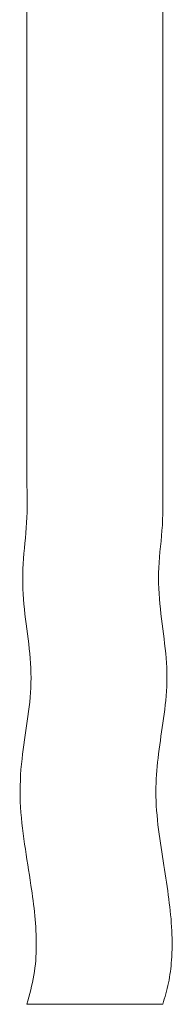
# Model space of a CAD drawing. Header units: millimetres. Extents: x 0 to 210, y 0 to 297.
# Tile 2 of 22: x 57 to 65, y 108 to 162. Entities that reach past the tile are written whole.
import ezdxf

# ---------------------------------------------------------------- set-up
doc = ezdxf.new("R2010")
doc.units = ezdxf.units.MM

msp = doc.modelspace()

# ---------------------------------------------------------------- linework, layer by layer
at = {"color": 179, "linetype": 'Continuous', "lineweight": 15}
for p, q in [((57.144, 195.058), (57.144, 136.688)), ((64.477, 136.688), (64.477, 195.058)), ((57.144, 108.391), (60.81, 108.391)), ((60.81, 108.391), (64.477, 108.391))]:
    msp.add_line(p, q, dxfattribs=at)
for points, knots in [([(57.144, 136.688), (57.161, 135.933), (57.194, 134.434), (56.89, 132.223), (56.94, 130.022), (57.278, 127.896), (57.44, 125.773), (57.188, 123.698), (56.834, 121.574), (56.725, 119.341), (57.008, 117.06), (57.351, 115.021), (57.599, 113.19), (57.684, 111.565), (57.585, 109.945), (57.291, 108.911), (57.144, 108.391)], [0, 0, 0, 0, 0.079507, 0.157833, 0.234559, 0.310551, 0.384789, 0.457912, 0.530089, 0.611926, 0.692418, 0.771779, 0.830009, 0.886969, 0.943174, 1, 1, 1, 1]), ([(64.477, 108.391), (64.591, 108.773), (64.825, 109.554), (64.991, 110.893), (64.997, 112.413), (64.819, 114.121), (64.529, 115.937), (64.227, 117.867), (64.059, 119.81), (64.202, 121.737), (64.503, 123.611), (64.76, 125.582), (64.646, 127.655), (64.309, 129.774), (64.196, 132.016), (64.526, 134.315), (64.494, 135.888), (64.477, 136.688)], [0, 0, 0, 0, 0.041997, 0.0857894, 0.1416268, 0.2018218, 0.2665619, 0.3354203, 0.4078734, 0.4714183, 0.5384124, 0.6080769, 0.6803899, 0.7561715, 0.834366, 0.9157642, 1, 1, 1, 1])]:
    msp.add_open_spline(points, degree=3, knots=knots, dxfattribs=at)

doc.saveas('drawing.dxf')
